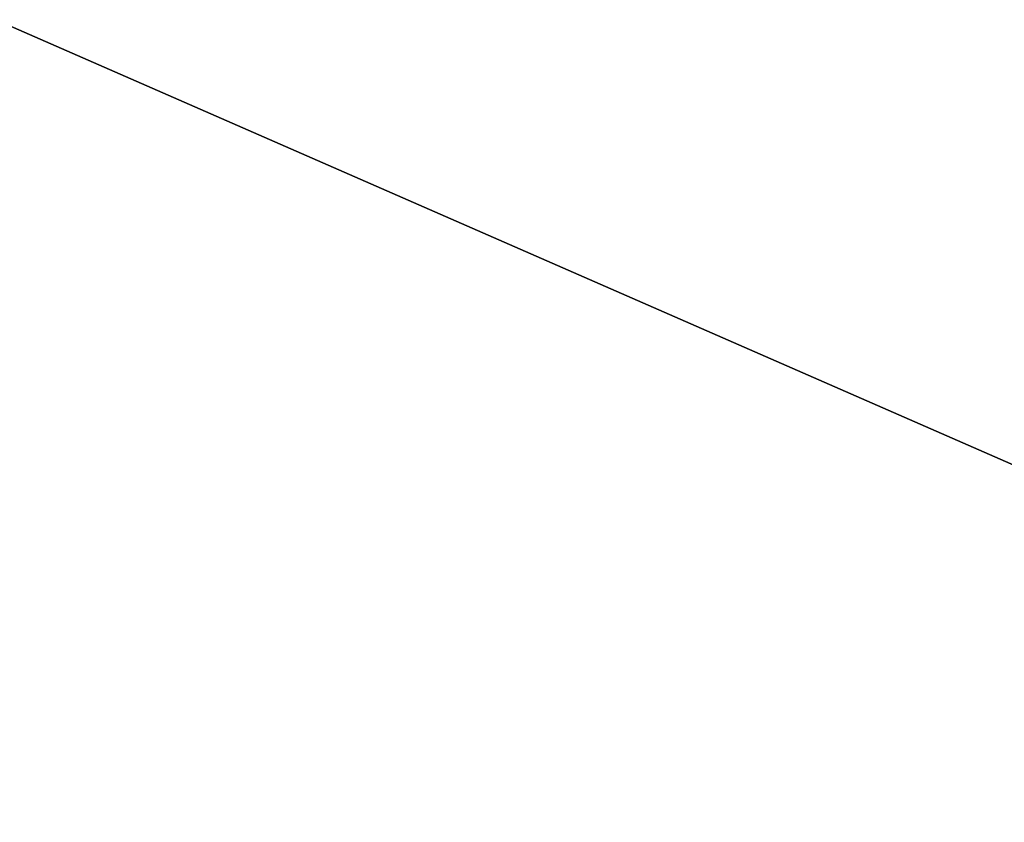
# Model space of a CAD drawing. Extents: x 5 to 504, y 5 to 504.
# Tile 167 of 256: x 244.1077 to 244.1664, y 237.2701 to 237.3179. Entities that reach past the tile are written whole.
import ezdxf

# ---------------------------------------------------------------- set-up
doc = ezdxf.new("R2010")
doc.units = 0
doc.layers.get('0').update_dxf_attribs({"color": 13, "linetype": 'CONTINUOUS'})

# ---------------------------------------------------------------- blocks, each defined once
blk = doc.blocks.new('GROUP_11')
blk.add_line((24.096712, 55.814713, 94), (29.620717, 58.233392, 94))
mesh = blk.add_polyface()
corners = [(22.901927, 57.791728, 74.9), (29.620717, 58.233392, 71), (24.096712, 55.814713, 71), (28.978333, 60.452275, 74.9)]
mesh.append_faces([[corners[k] for k in face] for face in [(0, 1, 2), (1, 0, 3)]], dxfattribs={"vtx0": -1})
mesh = blk.add_polyface()
corners = [(24.096712, 55.814713, 71), (29.620717, 58.233392, 65), (24.096712, 55.814713, 65), (29.620717, 58.233392, 71)]
mesh.append_faces([[corners[k] for k in face] for face in [(0, 1, 2), (1, 0, 3)]], dxfattribs={"vtx0": -1})
blk = doc.blocks.new('GROUP_30')
at = {"extrusion": (0, -9.4369e-16, -1), "xscale": 0.3399999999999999, "yscale": 0.3399999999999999, "zscale": 0.4000000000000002, "rotation": 180}
blk.add_blockref('GROUP_11', (-86.33207, 110.80878, -38.8), dxfattribs=at)
blk = doc.blocks.new('GROUP_2')
at = {"xscale": 2.5, "yscale": 2.5, "zscale": 2.5}
blk.add_blockref('GROUP_30', (3.254959, 3.008937, 100.352983), dxfattribs=at)

msp = doc.modelspace()

# ---------------------------------------------------------------- block references
msp.add_blockref('GROUP_2', (4.53896, 4.729547))

doc.saveas('drawing.dxf')
